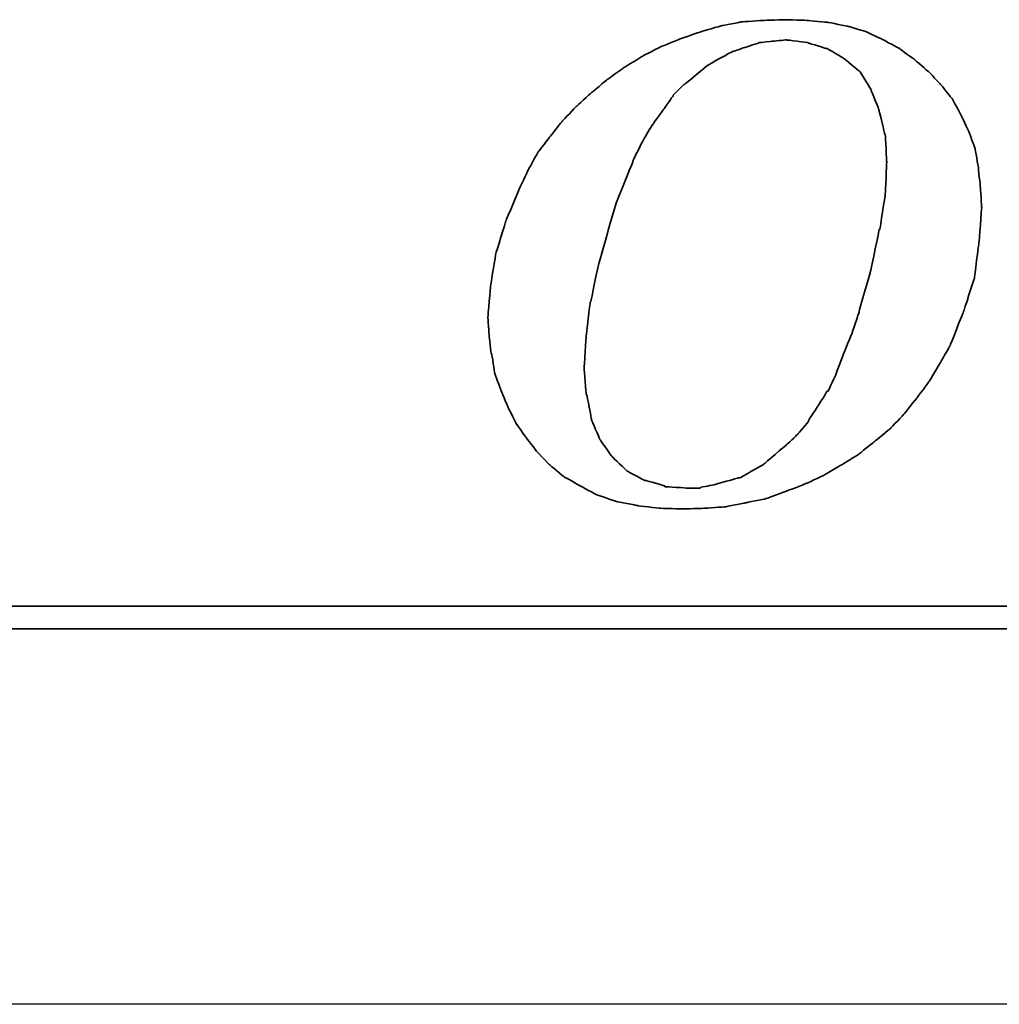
# Model space of a CAD drawing. Header units: millimetres. Extents: x -212 to 3135, y -1694 to 860.
# Tile 173 of 256: x 63 to 72, y -899 to -890. Entities that reach past the tile are written whole.
import ezdxf

# ---------------------------------------------------------------- set-up
doc = ezdxf.new("R2010")
doc.units = ezdxf.units.MM
doc.layers.add('2', color=7, linetype='CONTINUOUS', true_color=0xffffff)
doc.layers.add('DIM', color=4, linetype='CONTINUOUS')
doc.layers.add('layer 1', color=7, linetype='CONTINUOUS')

# ---------------------------------------------------------------- blocks, each defined once
blk = doc.blocks.new('TBI MOTION logo(完整正式版)')
at = {"layer": 'layer 1', "color": 22, "lineweight": 35}
for points, knots in [([(-11.34375, -6.98375), (-11.34375, -6.98375), (-10.91375, -7.43875), (-10.91375, -7.43875), (-10.91375, -7.43875), (-10.91375, -7.43875), (-10.38625, -7.87125), (-10.38625, -7.87125), (-10.38625, -7.87125), (-10.38625, -7.87125), (-9.81125, -8.20375), (-9.81125, -8.20375), (-9.81125, -8.20375), (-9.81125, -8.20375), (-9.21125, -8.51875), (-9.21125, -8.51875), (-9.21125, -8.51875), (-9.21125, -8.51875), (-8.51625, -8.75875), (-8.51625, -8.75875), (-8.51625, -8.75875), (-8.51625, -8.75875), (-7.77125, -8.90375), (-7.77125, -8.90375), (-7.77125, -8.90375), (-7.77125, -8.90375), (-6.97875, -8.99875), (-6.97875, -8.99875), (-6.97875, -8.99875), (-6.97875, -8.99875), (-6.14125, -9.02375), (-6.14125, -9.02375), (-6.14125, -9.02375), (-6.14125, -9.02375), (-5.37125, -8.99875), (-5.37125, -8.99875), (-5.37125, -8.99875), (-5.37125, -8.99875), (-4.65375, -8.94875), (-4.65375, -8.94875), (-4.65375, -8.94875), (-4.65375, -8.94875), (-3.93375, -8.80625), (-3.93375, -8.80625), (-3.93375, -8.80625), (-3.93375, -8.80625), (-3.21375, -8.66375), (-3.21375, -8.66375), (-3.21375, -8.66375), (-3.21375, -8.66375), (-2.49375, -8.39875), (-2.49375, -8.39875), (-2.49375, -8.39875), (-2.49375, -8.39875), (-1.79875, -8.13375), (-1.79875, -8.13375), (-1.79875, -8.13375), (-1.79875, -8.13375), (-1.17375, -7.84375), (-1.17375, -7.84375), (-1.17375, -7.84375), (-1.17375, -7.84375), (-0.52375, -7.46375), (-0.52375, -7.46375), (-0.52375, -7.46375), (-0.52375, -7.46375), (0.10124, -7.07875), (0.10124, -7.07875), (0.10124, -7.07875), (0.10124, -7.07875), (0.67625, -6.62375), (0.67625, -6.62375), (0.67625, -6.62375), (0.67625, -6.62375), (1.24874, -6.14375), (1.24874, -6.14375), (1.24874, -6.14375), (1.24874, -6.14375), (1.72874, -5.64125), (1.72874, -5.64125), (1.72874, -5.64125), (1.72874, -5.64125), (2.18624, -5.06375), (2.18624, -5.06375), (2.18624, -5.06375), (2.18624, -5.06375), (2.61625, -4.48874), (2.61625, -4.48874), (2.61625, -4.48874), (2.61625, -4.48874), (3.00125, -3.83874), (3.00125, -3.83874), (3.00125, -3.83874), (3.00125, -3.83874), (3.36124, -3.21374), (3.36124, -3.21374), (3.36124, -3.21374), (3.36124, -3.21374), (3.84374, -1.99125), (3.84374, -1.99125), (3.84374, -1.99125), (3.84374, -1.99125), (4.22625, -0.81875), (4.22625, -0.81875), (4.22625, -0.81875), (4.22625, -0.81875), (4.39125, 0.45624), (4.39125, 0.45624), (4.39125, 0.45624), (4.39125, 0.45624), (4.48874, 1.70124), (4.48874, 1.70124), (4.48874, 1.70124), (4.48874, 1.70124), (4.43874, 2.44625), (4.43874, 2.44625), (4.43874, 2.44625), (4.43874, 2.44625), (4.36874, 3.14125), (4.36874, 3.14125), (4.36874, 3.14125), (4.36874, 3.14125), (4.25125, 3.81125), (4.25125, 3.81125), (4.25125, 3.81125), (4.25125, 3.81125), (4.03124, 4.41125), (4.03124, 4.41125), (4.03124, 4.41125), (4.03124, 4.41125), (3.74374, 5.01125), (3.74374, 5.01125), (3.74374, 5.01125), (3.74374, 5.01125), (3.43124, 5.58875), (3.43124, 5.58875), (3.43124, 5.58875), (3.43124, 5.58875), (3.02625, 6.09125), (3.02625, 6.09125), (3.02625, 6.09125), (3.02625, 6.09125), (2.59374, 6.54875), (2.59374, 6.54875), (2.59374, 6.54875), (2.59374, 6.54875), (2.09124, 6.98125), (2.09124, 6.98125), (2.09124, 6.98125), (2.09124, 6.98125), (1.56124, 7.36625), (1.56124, 7.36625), (1.56124, 7.36625), (1.56124, 7.36625), (0.98624, 7.67625), (0.98624, 7.67625), (0.98624, 7.67625), (0.98624, 7.67625), (0.38624, 7.96375), (0.38624, 7.96375), (0.38624, 7.96375), (0.38624, 7.96375), (-0.25875, 8.15625), (-0.25875, 8.15625), (-0.25875, 8.15625), (-0.25875, 8.15625), (-0.98125, 8.30125), (-0.98125, 8.30125), (-0.98125, 8.30125), (-0.98125, 8.30125), (-1.70124, 8.37125), (-1.70124, 8.37125), (-1.70124, 8.37125), (-1.70124, 8.37125), (-2.49375, 8.39624), (-2.49375, 8.39624), (-2.49375, 8.39624), (-2.49375, 8.39624), (-3.28625, 8.37125), (-3.28625, 8.37125), (-3.28625, 8.37125), (-3.28625, 8.37125), (-4.05125, 8.32125), (-4.05125, 8.32125), (-4.05125, 8.32125), (-4.05125, 8.32125), (-4.77375, 8.18125), (-4.77375, 8.18125), (-4.77375, 8.18125), (-4.77375, 8.18125), (-5.51625, 7.96375), (-5.51625, 7.96375), (-5.51625, 7.96375), (-5.51625, 7.96375), (-6.21125, 7.72625), (-6.21125, 7.72625), (-6.21125, 7.72625), (-6.21125, 7.72625), (-6.92875, 7.43625), (-6.92875, 7.43625), (-6.92875, 7.43625), (-6.92875, 7.43625), (-7.57875, 7.10125), (-7.57875, 7.10125), (-7.57875, 7.10125), (-7.57875, 7.10125), (-8.24875, 6.69125), (-8.24875, 6.69125), (-8.24875, 6.69125), (-8.24875, 6.69125), (-8.84875, 6.26125), (-8.84875, 6.26125), (-8.84875, 6.26125), (-8.84875, 6.26125), (-9.42625, 5.78125), (-9.42625, 5.78125), (-9.42625, 5.78125), (-9.42625, 5.78125), (-9.95375, 5.30125), (-9.95375, 5.30125), (-9.95375, 5.30125), (-9.95375, 5.30125), (-10.43375, 4.79624), (-10.43375, 4.79624), (-10.43375, 4.79624), (-10.43375, 4.79624), (-10.88875, 4.22125), (-10.88875, 4.22125), (-10.88875, 4.22125), (-10.88875, 4.22125), (-11.29875, 3.69375), (-11.29875, 3.69375), (-11.29875, 3.69375), (-11.29875, 3.69375), (-11.63375, 3.09125), (-11.63375, 3.09125), (-11.63375, 3.09125), (-11.63375, 3.09125), (-11.91875, 2.49625), (-11.91875, 2.49625), (-11.91875, 2.49625), (-11.91875, 2.49625), (-12.44875, 1.24625), (-12.44875, 1.24625), (-12.44875, 1.24625), (-12.44875, 1.24625), (-12.80875, 0.06874), (-12.80875, 0.06874), (-12.80875, 0.06874), (-12.80875, 0.06874), (-12.99875, -1.07875), (-12.99875, -1.07875), (-12.99875, -1.07875), (-12.99875, -1.07875), (-13.09375, -2.18375), (-13.09375, -2.18375), (-13.09375, -2.18375), (-13.09375, -2.18375), (-13.04875, -2.85375), (-13.04875, -2.85375), (-13.04875, -2.85375), (-13.04875, -2.85375), (-12.97375, -3.50375), (-12.97375, -3.50375), (-12.97375, -3.50375), (-12.97375, -3.50375), (-12.95375, -3.50375), (-12.95375, -3.50375), (-12.95375, -3.50375), (-12.95375, -3.50375), (-12.85375, -4.17375), (-12.85375, -4.17375), (-12.85375, -4.17375), (-12.85375, -4.17375), (-12.63875, -4.77624), (-12.63875, -4.77624), (-12.63875, -4.77624), (-12.63875, -4.77624), (-12.39875, -5.35125), (-12.39875, -5.35125), (-12.39875, -5.35125), (-12.39875, -5.35125), (-12.11375, -5.92875), (-12.11375, -5.92875), (-12.11375, -5.92875), (-12.11375, -5.92875), (-11.75375, -6.45375), (-11.75375, -6.45375), (-11.75375, -6.45375), (-11.75375, -6.45375), (-11.34375, -6.98375), (-11.34375, -6.98375)], [0, 0, 0, 0, 0.01369863, 0.01369863, 0.01369863, 0.01369864, 0.02739726, 0.02739726, 0.02739726, 0.02739727, 0.04109589, 0.04109589, 0.04109589, 0.0410959, 0.05479452, 0.05479452, 0.05479452, 0.05479453, 0.06849315, 0.06849315, 0.06849315, 0.06849316, 0.08219178, 0.08219178, 0.08219178, 0.08219179, 0.09589041, 0.09589041, 0.09589041, 0.09589042, 0.10958904, 0.10958904, 0.10958904, 0.10958905, 0.12328767, 0.12328767, 0.12328767, 0.12328768, 0.1369863, 0.1369863, 0.1369863, 0.13698631, 0.15068493, 0.15068493, 0.15068493, 0.15068494, 0.16438356, 0.16438356, 0.16438356, 0.16438357, 0.17808219, 0.17808219, 0.17808219, 0.1780822, 0.19178082, 0.19178082, 0.19178082, 0.19178083, 0.20547945, 0.20547945, 0.20547945, 0.20547946, 0.21917808, 0.21917808, 0.21917808, 0.21917809, 0.23287671, 0.23287671, 0.23287671, 0.23287672, 0.24657534, 0.24657534, 0.24657534, 0.24657535, 0.26027397, 0.26027397, 0.26027397, 0.26027398, 0.2739726, 0.2739726, 0.2739726, 0.27397261, 0.28767123, 0.28767123, 0.28767123, 0.28767124, 0.30136986, 0.30136986, 0.30136986, 0.30136987, 0.31506849, 0.31506849, 0.31506849, 0.3150685, 0.32876712, 0.32876712, 0.32876712, 0.32876713, 0.34246575, 0.34246575, 0.34246575, 0.34246576, 0.35616438, 0.35616438, 0.35616438, 0.35616439, 0.36986301, 0.36986301, 0.36986301, 0.36986302, 0.38356164, 0.38356164, 0.38356164, 0.38356165, 0.39726027, 0.39726027, 0.39726027, 0.39726028, 0.4109589, 0.4109589, 0.4109589, 0.41095891, 0.42465753, 0.42465753, 0.42465753, 0.42465754, 0.43835616, 0.43835616, 0.43835616, 0.43835617, 0.45205479, 0.45205479, 0.45205479, 0.4520548, 0.46575342, 0.46575342, 0.46575342, 0.46575343, 0.47945205, 0.47945205, 0.47945205, 0.47945206, 0.49315068, 0.49315068, 0.49315068, 0.49315069, 0.50684932, 0.50684932, 0.50684932, 0.50684933, 0.52054795, 0.52054795, 0.52054795, 0.52054796, 0.53424658, 0.53424658, 0.53424658, 0.53424659, 0.54794521, 0.54794521, 0.54794521, 0.54794522, 0.56164384, 0.56164384, 0.56164384, 0.56164385, 0.57534247, 0.57534247, 0.57534247, 0.57534248, 0.5890411, 0.5890411, 0.5890411, 0.58904111, 0.60273973, 0.60273973, 0.60273973, 0.60273974, 0.61643836, 0.61643836, 0.61643836, 0.61643837, 0.63013699, 0.63013699, 0.63013699, 0.630137, 0.64383562, 0.64383562, 0.64383562, 0.64383563, 0.65753425, 0.65753425, 0.65753425, 0.65753426, 0.67123288, 0.67123288, 0.67123288, 0.67123289, 0.68493151, 0.68493151, 0.68493151, 0.68493152, 0.69863014, 0.69863014, 0.69863014, 0.69863015, 0.71232877, 0.71232877, 0.71232877, 0.71232878, 0.7260274, 0.7260274, 0.7260274, 0.72602741, 0.73972603, 0.73972603, 0.73972603, 0.73972604, 0.75342466, 0.75342466, 0.75342466, 0.75342467, 0.76712329, 0.76712329, 0.76712329, 0.7671233, 0.78082192, 0.78082192, 0.78082192, 0.78082193, 0.79452055, 0.79452055, 0.79452055, 0.79452056, 0.80821918, 0.80821918, 0.80821918, 0.80821919, 0.82191781, 0.82191781, 0.82191781, 0.82191782, 0.83561644, 0.83561644, 0.83561644, 0.83561645, 0.84931507, 0.84931507, 0.84931507, 0.84931508, 0.8630137, 0.8630137, 0.8630137, 0.86301371, 0.87671233, 0.87671233, 0.87671233, 0.87671234, 0.89041096, 0.89041096, 0.89041096, 0.89041097, 0.90410959, 0.90410959, 0.90410959, 0.9041096, 0.91780822, 0.91780822, 0.91780822, 0.91780823, 0.93150685, 0.93150685, 0.93150685, 0.93150686, 0.94520548, 0.94520548, 0.94520548, 0.94520549, 0.95890411, 0.95890411, 0.95890411, 0.95890412, 0.97260274, 0.97260274, 0.97260274, 0.97260275, 0.98630137, 0.98630137, 0.98630137, 0.98630138, 1, 1, 1, 1]), ([(-8.77875, 1.03124), (-8.77875, 1.03124), (-8.51625, 1.89625), (-8.51625, 1.89625), (-8.51625, 1.89625), (-8.51625, 1.89625), (-8.20375, 2.66375), (-8.20375, 2.66375), (-8.20375, 2.66375), (-8.20375, 2.66375), (-7.91625, 3.38125), (-7.91625, 3.38125), (-7.91625, 3.38125), (-7.91625, 3.38125), (-7.91625, 3.40624), (-7.91625, 3.40624), (-7.91625, 3.40624), (-7.91625, 3.40624), (-7.57875, 4.07624), (-7.57875, 4.07624), (-7.57875, 4.07624), (-7.57875, 4.07624), (-7.24375, 4.65125), (-7.24375, 4.65125), (-7.24375, 4.65125), (-7.24375, 4.65125), (-7.21875, 4.65125), (-7.21875, 4.65125), (-7.21875, 4.65125), (-7.21875, 4.65125), (-7.21875, 4.67624), (-7.21875, 4.67624), (-7.21875, 4.67624), (-7.21875, 4.67624), (-6.83625, 5.20375), (-6.83625, 5.20375), (-6.83625, 5.20375), (-6.83625, 5.20375), (-6.49875, 5.68625), (-6.49875, 5.68625), (-6.49875, 5.68625), (-6.49875, 5.68625), (-6.49875, 5.70625), (-6.49875, 5.70625), (-6.49875, 5.70625), (-6.49875, 5.70625), (-6.11625, 6.09125), (-6.11625, 6.09125), (-6.11625, 6.09125), (-6.11625, 6.09125), (-6.09125, 6.09125), (-6.09125, 6.09125), (-6.09125, 6.09125), (-6.09125, 6.09125), (-5.27375, 6.76625), (-5.27375, 6.76625), (-5.27375, 6.76625), (-5.27375, 6.76625), (-5.24875, 6.76625), (-5.24875, 6.76625), (-5.24875, 6.76625), (-5.24875, 6.76625), (-5.24875, 6.78625), (-5.24875, 6.78625), (-5.24875, 6.78625), (-5.24875, 6.78625), (-4.38875, 7.26624), (-4.38875, 7.26624), (-4.38875, 7.26624), (-4.38875, 7.26624), (-4.36125, 7.26624), (-4.36125, 7.26624), (-4.36125, 7.26624), (-4.36125, 7.26624), (-3.93375, 7.41125), (-3.93375, 7.41125), (-3.93375, 7.41125), (-3.93375, 7.41125), (-3.47375, 7.55625), (-3.47375, 7.55625), (-3.47375, 7.55625), (-3.47375, 7.55625), (-3.45375, 7.55625), (-3.45375, 7.55625), (-3.45375, 7.55625), (-3.45375, 7.55625), (-3.42875, 7.58124), (-3.42875, 7.58124), (-3.42875, 7.58124), (-3.42875, 7.58124), (-2.97375, 7.62625), (-2.97375, 7.62625), (-2.97375, 7.62625), (-2.97375, 7.62625), (-2.49375, 7.67625), (-2.49375, 7.67625), (-2.49375, 7.67625), (-2.49375, 7.67625), (-2.46875, 7.67625), (-2.46875, 7.67625), (-2.46875, 7.67625), (-2.46875, 7.67625), (-1.70124, 7.58124), (-1.70124, 7.58124), (-1.70124, 7.58124), (-1.70124, 7.58124), (-1.67875, 7.55625), (-1.67875, 7.55625), (-1.67875, 7.55625), (-1.67875, 7.55625), (-1.65375, 7.55625), (-1.65375, 7.55625), (-1.65375, 7.55625), (-1.65375, 7.55625), (-1.03125, 7.36625), (-1.03125, 7.36625), (-1.03125, 7.36625), (-1.03125, 7.36625), (-1.00625, 7.36625), (-1.00625, 7.36625), (-1.00625, 7.36625), (-1.00625, 7.36625), (-0.43124, 7.02624), (-0.43124, 7.02624), (-0.43124, 7.02624), (-0.43124, 7.02624), (-0.40625, 7.00624), (-0.40625, 7.00624), (-0.40625, 7.00624), (-0.40625, 7.00624), (0.12124, 6.57124), (0.12124, 6.57124), (0.12124, 6.57124), (0.12124, 6.57124), (0.14624, 6.54875), (0.14624, 6.54875), (0.14624, 6.54875), (0.14624, 6.54875), (0.17124, 6.52375), (0.17124, 6.52375), (0.17124, 6.52375), (0.17124, 6.52375), (0.55625, 5.89875), (0.55625, 5.89875), (0.55625, 5.89875), (0.55625, 5.89875), (0.55625, 5.87625), (0.55625, 5.87625), (0.55625, 5.87625), (0.55625, 5.87625), (0.84124, 5.15625), (0.84124, 5.15625), (0.84124, 5.15625), (0.84124, 5.15625), (0.84124, 5.13125), (0.84124, 5.13125), (0.84124, 5.13125), (0.84124, 5.13125), (1.03624, 4.31875), (1.03624, 4.31875), (1.03624, 4.31875), (1.03624, 4.31875), (1.05624, 4.31875), (1.05624, 4.31875), (1.05624, 4.31875), (1.05624, 4.31875), (1.05624, 4.29125), (1.05624, 4.29125), (1.05624, 4.29125), (1.05624, 4.29125), (1.10625, 3.33125), (1.10625, 3.33125), (1.10625, 3.33125), (1.10625, 3.33125), (1.10625, 3.30875), (1.10625, 3.30875), (1.10625, 3.30875), (1.10625, 3.30875), (1.05624, 2.20624), (1.05624, 2.20624), (1.05624, 2.20624), (1.05624, 2.20624), (1.05624, 2.18124), (1.05624, 2.18124), (1.05624, 2.18124), (1.05624, 2.18124), (0.86624, 0.93624), (0.86624, 0.93624), (0.86624, 0.93624), (0.86624, 0.93624), (0.84124, 0.93624), (0.84124, 0.93624), (0.84124, 0.93624), (0.84124, 0.93624), (0.55625, -0.45874), (0.55625, -0.45874), (0.55625, -0.45874), (0.55625, -0.45874), (0.12124, -1.99125), (0.12124, -1.99125), (0.12124, -1.99125), (0.12124, -1.99125), (0.12124, -2.01874), (0.12124, -2.01874), (0.12124, -2.01874), (0.12124, -2.01874), (-0.13874, -2.78375), (-0.13874, -2.78375), (-0.13874, -2.78375), (-0.13874, -2.78375), (-0.43124, -3.50375), (-0.43124, -3.50375), (-0.43124, -3.50375), (-0.43124, -3.50375), (-0.69375, -4.19875), (-0.69375, -4.19875), (-0.69375, -4.19875), (-0.69375, -4.19875), (-0.69375, -4.22375), (-0.69375, -4.22375), (-0.69375, -4.22375), (-0.69375, -4.22375), (-0.98125, -4.82374), (-0.98125, -4.82374), (-0.98125, -4.82374), (-0.98125, -4.82374), (-1.00625, -4.82374), (-1.00625, -4.82374), (-1.00625, -4.82374), (-1.00625, -4.82374), (-1.33875, -5.35125), (-1.33875, -5.35125), (-1.33875, -5.35125), (-1.33875, -5.35125), (-1.67875, -5.87875), (-1.67875, -5.87875), (-1.67875, -5.87875), (-1.67875, -5.87875), (-1.67875, -5.90375), (-1.67875, -5.90375), (-1.67875, -5.90375), (-1.67875, -5.90375), (-2.05875, -6.35875), (-2.05875, -6.35875), (-2.05875, -6.35875), (-2.05875, -6.35875), (-2.08375, -6.38375), (-2.08375, -6.38375), (-2.08375, -6.38375), (-2.08375, -6.38375), (-2.46875, -6.74375), (-2.46875, -6.74375), (-2.46875, -6.74375), (-2.46875, -6.74375), (-3.25875, -7.41625), (-3.25875, -7.41625), (-3.25875, -7.41625), (-3.25875, -7.41625), (-3.28625, -7.43875), (-3.28625, -7.43875), (-3.28625, -7.43875), (-3.28625, -7.43875), (-4.12375, -7.91875), (-4.12375, -7.91875), (-4.12375, -7.91875), (-4.12375, -7.91875), (-4.14875, -7.91875), (-4.14875, -7.91875), (-4.14875, -7.91875), (-4.14875, -7.91875), (-4.17125, -7.91875), (-4.17125, -7.91875), (-4.17125, -7.91875), (-4.17125, -7.91875), (-5.03375, -8.15875), (-5.03375, -8.15875), (-5.03375, -8.15875), (-5.03375, -8.15875), (-5.51625, -8.25625), (-5.51625, -8.25625), (-5.51625, -8.25625), (-5.51625, -8.25625), (-5.54125, -8.27875), (-5.54125, -8.27875), (-5.54125, -8.27875), (-5.54125, -8.27875), (-5.56375, -8.27875), (-5.56375, -8.27875), (-5.56375, -8.27875), (-5.56375, -8.27875), (-5.99625, -8.27875), (-5.99625, -8.27875), (-5.99625, -8.27875), (-5.99625, -8.27875), (-6.76375, -8.23125), (-6.76375, -8.23125), (-6.76375, -8.23125), (-6.76375, -8.23125), (-6.78875, -8.23125), (-6.78875, -8.23125), (-6.78875, -8.23125), (-6.78875, -8.23125), (-6.78875, -8.20375), (-6.78875, -8.20375), (-6.78875, -8.20375), (-6.78875, -8.20375), (-7.45875, -8.01375), (-7.45875, -8.01375), (-7.45875, -8.01375), (-7.45875, -8.01375), (-7.48375, -8.01375), (-7.48375, -8.01375), (-7.48375, -8.01375), (-7.48375, -8.01375), (-7.50875, -8.01375), (-7.50875, -8.01375), (-7.50875, -8.01375), (-7.50875, -8.01375), (-8.13125, -7.67875), (-8.13125, -7.67875), (-8.13125, -7.67875), (-8.13125, -7.67875), (-8.15625, -7.65375), (-8.15625, -7.65375), (-8.15625, -7.65375), (-8.15625, -7.65375), (-8.65875, -7.17375), (-8.65875, -7.17375), (-8.65875, -7.17375), (-8.65875, -7.17375), (-8.68375, -7.14875), (-8.68375, -7.14875), (-8.68375, -7.14875), (-8.68375, -7.14875), (-9.08875, -6.57375), (-9.08875, -6.57375), (-9.08875, -6.57375), (-9.08875, -6.57375), (-9.11375, -6.54875), (-9.11375, -6.54875), (-9.11375, -6.54875), (-9.11375, -6.54875), (-9.11375, -6.52875), (-9.11375, -6.52875), (-9.11375, -6.52875), (-9.11375, -6.52875), (-9.40375, -5.85375), (-9.40375, -5.85375), (-9.40375, -5.85375), (-9.40375, -5.85375), (-9.40375, -5.82875), (-9.40375, -5.82875), (-9.40375, -5.82875), (-9.40375, -5.82875), (-9.56875, -4.96875), (-9.56875, -4.96875), (-9.56875, -4.96875), (-9.56875, -4.96875), (-9.59375, -4.94375), (-9.59375, -4.94375), (-9.59375, -4.94375), (-9.59375, -4.94375), (-9.66375, -4.03375), (-9.66375, -4.03375), (-9.66375, -4.03375), (-9.66375, -4.03375), (-9.66375, -4.00875), (-9.66375, -4.00875), (-9.66375, -4.00875), (-9.66375, -4.00875), (-9.59375, -2.85375), (-9.59375, -2.85375), (-9.59375, -2.85375), (-9.59375, -2.85375), (-9.45125, -1.65875), (-9.45125, -1.65875), (-9.45125, -1.65875), (-9.45125, -1.65875), (-9.42625, -1.63375), (-9.42625, -1.63375), (-9.42625, -1.63375), (-9.42625, -1.63375), (-9.16125, -0.33875), (-9.16125, -0.33875), (-9.16125, -0.33875), (-9.16125, -0.33875), (-8.77875, 1.00624), (-8.77875, 1.00624), (-8.77875, 1.00624), (-8.77875, 1.00624), (-8.77875, 1.03124), (-8.77875, 1.03124)], [0, 0, 0, 0, 0.01020408, 0.01020408, 0.01020408, 0.01020409, 0.02040816, 0.02040816, 0.02040816, 0.02040817, 0.03061224, 0.03061224, 0.03061224, 0.03061225, 0.04081633, 0.04081633, 0.04081633, 0.04081634, 0.05102041, 0.05102041, 0.05102041, 0.05102042, 0.06122449, 0.06122449, 0.06122449, 0.0612245, 0.07142857, 0.07142857, 0.07142857, 0.07142858, 0.08163265, 0.08163265, 0.08163265, 0.08163266, 0.09183673, 0.09183673, 0.09183673, 0.09183674, 0.10204082, 0.10204082, 0.10204082, 0.10204083, 0.1122449, 0.1122449, 0.1122449, 0.11224491, 0.12244898, 0.12244898, 0.12244898, 0.12244899, 0.13265306, 0.13265306, 0.13265306, 0.13265307, 0.14285714, 0.14285714, 0.14285714, 0.14285715, 0.15306122, 0.15306122, 0.15306122, 0.15306123, 0.16326531, 0.16326531, 0.16326531, 0.16326532, 0.17346939, 0.17346939, 0.17346939, 0.1734694, 0.18367347, 0.18367347, 0.18367347, 0.18367348, 0.19387755, 0.19387755, 0.19387755, 0.19387756, 0.20408163, 0.20408163, 0.20408163, 0.20408164, 0.21428571, 0.21428571, 0.21428571, 0.21428572, 0.2244898, 0.2244898, 0.2244898, 0.22448981, 0.23469388, 0.23469388, 0.23469388, 0.23469389, 0.24489796, 0.24489796, 0.24489796, 0.24489797, 0.25510204, 0.25510204, 0.25510204, 0.25510205, 0.26530612, 0.26530612, 0.26530612, 0.26530613, 0.2755102, 0.2755102, 0.2755102, 0.27551021, 0.28571429, 0.28571429, 0.28571429, 0.2857143, 0.29591837, 0.29591837, 0.29591837, 0.29591838, 0.30612245, 0.30612245, 0.30612245, 0.30612246, 0.31632653, 0.31632653, 0.31632653, 0.31632654, 0.32653061, 0.32653061, 0.32653061, 0.32653062, 0.33673469, 0.33673469, 0.33673469, 0.3367347, 0.34693878, 0.34693878, 0.34693878, 0.34693879, 0.35714286, 0.35714286, 0.35714286, 0.35714287, 0.36734694, 0.36734694, 0.36734694, 0.36734695, 0.37755102, 0.37755102, 0.37755102, 0.37755103, 0.3877551, 0.3877551, 0.3877551, 0.38775511, 0.39795918, 0.39795918, 0.39795918, 0.39795919, 0.40816327, 0.40816327, 0.40816327, 0.40816328, 0.41836735, 0.41836735, 0.41836735, 0.41836736, 0.42857143, 0.42857143, 0.42857143, 0.42857144, 0.43877551, 0.43877551, 0.43877551, 0.43877552, 0.44897959, 0.44897959, 0.44897959, 0.4489796, 0.45918367, 0.45918367, 0.45918367, 0.45918368, 0.46938776, 0.46938776, 0.46938776, 0.46938777, 0.47959184, 0.47959184, 0.47959184, 0.47959185, 0.48979592, 0.48979592, 0.48979592, 0.48979593, 0.5, 0.5, 0.5, 0.50000001, 0.51020408, 0.51020408, 0.51020408, 0.51020409, 0.52040816, 0.52040816, 0.52040816, 0.52040817, 0.53061224, 0.53061224, 0.53061224, 0.53061225, 0.54081633, 0.54081633, 0.54081633, 0.54081634, 0.55102041, 0.55102041, 0.55102041, 0.55102042, 0.56122449, 0.56122449, 0.56122449, 0.5612245, 0.57142857, 0.57142857, 0.57142857, 0.57142858, 0.58163265, 0.58163265, 0.58163265, 0.58163266, 0.59183673, 0.59183673, 0.59183673, 0.59183674, 0.60204082, 0.60204082, 0.60204082, 0.60204083, 0.6122449, 0.6122449, 0.6122449, 0.61224491, 0.62244898, 0.62244898, 0.62244898, 0.62244899, 0.63265306, 0.63265306, 0.63265306, 0.63265307, 0.64285714, 0.64285714, 0.64285714, 0.64285715, 0.65306122, 0.65306122, 0.65306122, 0.65306123, 0.66326531, 0.66326531, 0.66326531, 0.66326532, 0.67346939, 0.67346939, 0.67346939, 0.6734694, 0.68367347, 0.68367347, 0.68367347, 0.68367348, 0.69387755, 0.69387755, 0.69387755, 0.69387756, 0.70408163, 0.70408163, 0.70408163, 0.70408164, 0.71428571, 0.71428571, 0.71428571, 0.71428572, 0.7244898, 0.7244898, 0.7244898, 0.72448981, 0.73469388, 0.73469388, 0.73469388, 0.73469389, 0.74489796, 0.74489796, 0.74489796, 0.74489797, 0.75510204, 0.75510204, 0.75510204, 0.75510205, 0.76530612, 0.76530612, 0.76530612, 0.76530613, 0.7755102, 0.7755102, 0.7755102, 0.77551021, 0.78571429, 0.78571429, 0.78571429, 0.7857143, 0.79591837, 0.79591837, 0.79591837, 0.79591838, 0.80612245, 0.80612245, 0.80612245, 0.80612246, 0.81632653, 0.81632653, 0.81632653, 0.81632654, 0.82653061, 0.82653061, 0.82653061, 0.82653062, 0.83673469, 0.83673469, 0.83673469, 0.8367347, 0.84693878, 0.84693878, 0.84693878, 0.84693879, 0.85714286, 0.85714286, 0.85714286, 0.85714287, 0.86734694, 0.86734694, 0.86734694, 0.86734695, 0.87755102, 0.87755102, 0.87755102, 0.87755103, 0.8877551, 0.8877551, 0.8877551, 0.88775511, 0.89795918, 0.89795918, 0.89795918, 0.89795919, 0.90816327, 0.90816327, 0.90816327, 0.90816328, 0.91836735, 0.91836735, 0.91836735, 0.91836736, 0.92857143, 0.92857143, 0.92857143, 0.92857144, 0.93877551, 0.93877551, 0.93877551, 0.93877552, 0.94897959, 0.94897959, 0.94897959, 0.9489796, 0.95918367, 0.95918367, 0.95918367, 0.95918368, 0.96938776, 0.96938776, 0.96938776, 0.96938777, 0.97959184, 0.97959184, 0.97959184, 0.97959185, 0.98979592, 0.98979592, 0.98979592, 0.98979593, 1, 1, 1, 1]), ([(75.90875, -9.47875), (75.90875, -9.47875), (75.90875, -12.28625), (75.90875, -12.28625), (75.90875, -12.28625), (75.90875, -12.28625), (75.90875, -12.47875), (75.90875, -12.47875), (75.90875, -12.47875), (75.90875, -12.47875), (75.71625, -12.47875), (75.71625, -12.47875), (75.71625, -12.47875), (75.71625, -12.47875), (-88.32875, -12.47875), (-88.32875, -12.47875), (-88.32875, -12.47875), (-88.32875, -12.47875), (-88.32875, -13.29375), (-88.32875, -13.29375), (-88.32875, -13.29375), (-88.32875, -13.29375), (82.89125, -13.29375), (82.89125, -13.29375), (82.89125, -13.29375), (82.89125, -13.29375), (75.90875, -9.47875), (75.90875, -9.47875)], [0, 0, 0, 0, 0.14285714, 0.14285714, 0.14285714, 0.14285715, 0.28571429, 0.28571429, 0.28571429, 0.2857143, 0.42857143, 0.42857143, 0.42857143, 0.42857144, 0.57142857, 0.57142857, 0.57142857, 0.57142858, 0.71428571, 0.71428571, 0.71428571, 0.71428572, 0.85714286, 0.85714286, 0.85714286, 0.85714287, 1, 1, 1, 1])]:
    blk.add_open_spline(points, degree=3, knots=knots, dxfattribs=at)

msp = doc.modelspace()

# ---------------------------------------------------------------- linework, layer by layer
at = {"layer": '2', "linetype": 'Continuous'}
msp.add_line((76.2219, -898.591), (-18.8722, -898.591), dxfattribs=at)

# ---------------------------------------------------------------- block references
at = {"layer": 'DIM', "color": 7, "xscale": 0.246592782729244, "yscale": 0.246592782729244, "zscale": 0.246592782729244}
msp.add_blockref('TBI MOTION logo(完整正式版)', (70.6659, -892.0172), dxfattribs=at)

doc.saveas('drawing.dxf')
